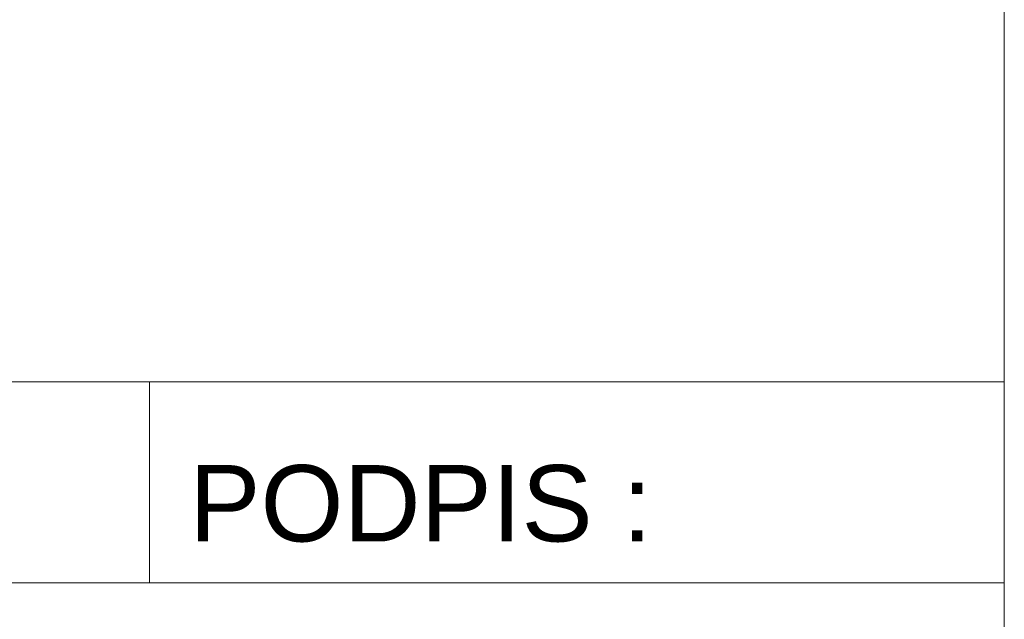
# Model space of a CAD drawing. Header units: centimetres. Extents: x 36226 to 898353716, y 11794 to 57421.
# Tile 10 of 14: x 898353527 to 898353683, y 12648 to 12743. Entities that reach past the tile are written whole.
import ezdxf

# ---------------------------------------------------------------- set-up
doc = ezdxf.new("R2010")
doc.units = ezdxf.units.CM
doc.header["$MEASUREMENT"] = 0
doc.styles.add('GENERATED_STYLE_2', font='arial.ttf')

msp = doc.modelspace()

# ---------------------------------------------------------------- linework, layer by layer
at = {"color": 7, "linetype": 'Continuous', "lineweight": 13}
for p, q in [((898353107.41, 12685.82), (898353683.41, 12685.82)), ((898353547.41, 12685.82), (898353547.41, 12653.82)), ((898353107.41, 12653.82), (898353683.41, 12653.82))]:
    msp.add_line(p, q, dxfattribs=at)
at = {"color": 7, "linetype": 'Continuous', "lineweight": 13, "flags": 128}
msp.add_lwpolyline([(898353107.41, 14070.4), (898353683.41, 14070.4), (898353683.41, 11793.66), (898353107.41, 11793.66)], close=True, dxfattribs=at)

# ---------------------------------------------------------------- texts
at = {"color": 7, "linetype": 'Continuous', "lineweight": 13, "insert": (898353553.73, 12666.38), "char_height": 12.16, "attachment_point": 4, "style": 'GENERATED_STYLE_2'}
msp.add_mtext('\\A1;{\\pql;\\fArial|b0|i0|c238|p38;PODPIS :}', dxfattribs=at)

doc.saveas('drawing.dxf')
